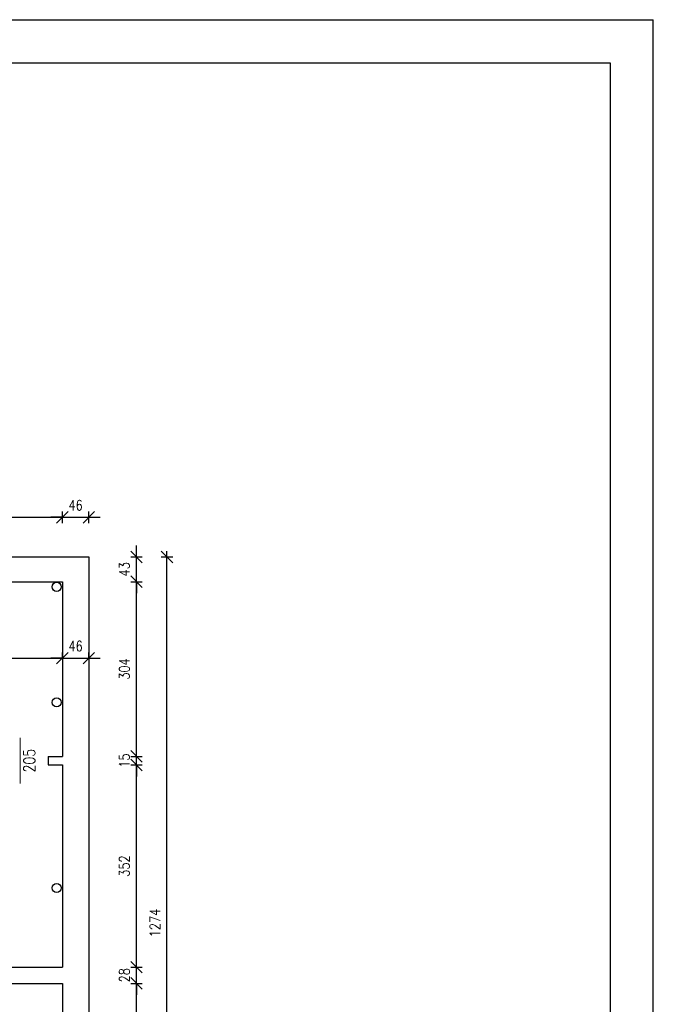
# Model space of a CAD drawing. Header units: centimetres. Extents: x 16800 to 40740, y -5708 to 2993.
# Tile 5 of 34: x 19898 to 21000, y -1714 to 0. Entities that reach past the tile are written whole.
import ezdxf
from ezdxf.enums import TextEntityAlignment as Align

# ---------------------------------------------------------------- set-up
doc = ezdxf.new("R2010")
doc.units = ezdxf.units.CM
doc.header["$MEASUREMENT"] = 0
doc.layers.get('defpoints').update_dxf_attribs({"color": 6})
for name, color, linetype, lineweight in [('linia pomocnicza', 7, 'Continuous', 18), ('linia widokowa', 8, 'Continuous', 25), ('wymiary', 7, 'Continuous', 18)]:
    doc.layers.add(name, color=color, linetype=linetype, lineweight=lineweight)
doc.styles.get("Standard").update_dxf_attribs({"font": 'romanc.shx', "width": 0.8})
doc.dimstyles.new('OLO', dxfattribs={"dimtxt": 18, "dimasz": 20, "dimexe": 10, "dimexo": 10, "dimgap": 12, "dimtad": 1, "dimdec": 1, "dimdsep": 46, "dimtxsty": 'Standard', "dimblk1": 'OBLIQUE', "dimblk2": 'OBLIQUE', "dimsah": 1, "dimcen": 2.5, "dimdle": 10, "dimclrd": 1, "dimclre": 1, "dimclrt": 1, "dimadec": 0, "dimazin": 0, "dimtfac": 1, "dimtdec": 1, "dimtix": 1, "dimtmove": 2, "dimatfit": 3, "dimldrblk": 'OBLIQUE', "dimfxl": 0, "dimtolj": 1, "dimarcsym": 0})

# ---------------------------------------------------------------- blocks, each defined once
blk = doc.blocks.new('_OBLIQUE')
at = {"color": 0, "linetype": 'ByBlock'}
blk.add_line((-0.5, -0.5), (0.5, 0.5), dxfattribs=at)
blk = doc.blocks.new('*D320')
at = {"layer": 'defpoints', "color": 0}
for p in [(19972, -1677), (20101, -1677), (19972, -2166)]:
    blk.add_point(p, dxfattribs=at)
at = {"layer": 'wymiary', "color": 1, "lineweight": -2}
for p, q in [((20091, -1677), (20111, -1677)), ((20101, -2176), (20101, -1667)), ((20091, -2166), (20111, -2166))]:
    blk.add_line(p, q, dxfattribs=at)
at = {"layer": 'wymiary', "color": 1, "lineweight": -2, "xscale": 20, "yscale": 20, "zscale": 20}
for p, rotation in [((20101, -1677), 90), ((20101, -2166), 270)]:
    blk.add_blockref('_OBLIQUE', p, dxfattribs=dict(at, rotation=rotation))
at = {"layer": 'wymiary', "color": 1, "insert": (20080, -1921.5), "char_height": 18, "attachment_point": 5, "rotation": 90}
blk.add_mtext('\\A1;489', dxfattribs=at)
blk = doc.blocks.new('*D321')
at = {"layer": 'defpoints', "color": 0}
for p in [(19972, -1649), (20101, -1649), (19972, -1677)]:
    blk.add_point(p, dxfattribs=at)
at = {"layer": 'wymiary', "color": 1, "lineweight": -2}
for p, q in [((20101, -1649), (20101, -1629)), ((20091, -1649), (20111, -1649)), ((20101, -1677), (20101, -1649)), ((20091, -1677), (20111, -1677)), ((20101, -1677), (20101, -1697))]:
    blk.add_line(p, q, dxfattribs=at)
at = {"layer": 'wymiary', "color": 1, "lineweight": -2, "xscale": 20, "yscale": 20, "zscale": 20}
for p, rotation in [((20101, -1649), 270), ((20101, -1677), 90)]:
    blk.add_blockref('_OBLIQUE', p, dxfattribs=dict(at, rotation=rotation))
at = {"layer": 'wymiary', "color": 1, "insert": (20080, -1663), "char_height": 18, "attachment_point": 5, "rotation": 90}
blk.add_mtext('\\A1;28', dxfattribs=at)
blk = doc.blocks.new('*D322')
at = {"layer": 'defpoints', "color": 0}
for p in [(19972, -1297), (20101, -1297), (19972, -1649)]:
    blk.add_point(p, dxfattribs=at)
at = {"layer": 'wymiary', "color": 1, "lineweight": -2}
for p, q in [((20091, -1297), (20111, -1297)), ((20101, -1659), (20101, -1287)), ((20091, -1649), (20111, -1649))]:
    blk.add_line(p, q, dxfattribs=at)
at = {"layer": 'wymiary', "color": 1, "lineweight": -2, "xscale": 20, "yscale": 20, "zscale": 20}
for p, rotation in [((20101, -1297), 90), ((20101, -1649), 270)]:
    blk.add_blockref('_OBLIQUE', p, dxfattribs=dict(at, rotation=rotation))
at = {"layer": 'wymiary', "color": 1, "insert": (20080, -1473), "char_height": 18, "attachment_point": 5, "rotation": 90}
blk.add_mtext('\\A1;352', dxfattribs=at)
blk = doc.blocks.new('*D323')
at = {"layer": 'defpoints', "color": 0}
for p in [(19972, -1282), (20101, -1282), (19972, -1297)]:
    blk.add_point(p, dxfattribs=at)
at = {"layer": 'wymiary', "color": 1, "lineweight": -2}
for p, q in [((20101, -1282), (20101, -1262)), ((20091, -1282), (20111, -1282)), ((20101, -1297), (20101, -1282)), ((20091, -1297), (20111, -1297)), ((20101, -1297), (20101, -1317))]:
    blk.add_line(p, q, dxfattribs=at)
at = {"layer": 'wymiary', "color": 1, "lineweight": -2, "xscale": 20, "yscale": 20, "zscale": 20}
for p, rotation in [((20101, -1282), 270), ((20101, -1297), 90)]:
    blk.add_blockref('_OBLIQUE', p, dxfattribs=dict(at, rotation=rotation))
at = {"layer": 'wymiary', "color": 1, "insert": (20080, -1289.5), "char_height": 18, "attachment_point": 5, "rotation": 90}
blk.add_mtext('\\A1;15', dxfattribs=at)
blk = doc.blocks.new('*D324')
at = {"layer": 'defpoints', "color": 0}
for p in [(19972, -978), (20101, -978), (19972, -1282)]:
    blk.add_point(p, dxfattribs=at)
at = {"layer": 'wymiary', "color": 1, "lineweight": -2}
for p, q in [((20101, -1292), (20101, -968)), ((20091, -978), (20111, -978)), ((20091, -1282), (20111, -1282))]:
    blk.add_line(p, q, dxfattribs=at)
at = {"layer": 'wymiary', "color": 1, "lineweight": -2, "xscale": 20, "yscale": 20, "zscale": 20}
for p, rotation in [((20101, -978), 90), ((20101, -1282), 270)]:
    blk.add_blockref('_OBLIQUE', p, dxfattribs=dict(at, rotation=rotation))
at = {"layer": 'wymiary', "color": 1, "insert": (20080, -1130), "char_height": 18, "attachment_point": 5, "rotation": 90}
blk.add_mtext('\\A1;304', dxfattribs=at)
blk = doc.blocks.new('*D325')
at = {"layer": 'defpoints', "color": 0}
for p in [(20018, -935), (20101, -935), (19972, -978)]:
    blk.add_point(p, dxfattribs=at)
at = {"layer": 'wymiary', "color": 1, "lineweight": -2}
for p, q in [((20101, -935), (20101, -915)), ((20091, -935), (20111, -935)), ((20101, -978), (20101, -935)), ((20091, -978), (20111, -978)), ((20101, -978), (20101, -998))]:
    blk.add_line(p, q, dxfattribs=at)
at = {"layer": 'wymiary', "color": 1, "lineweight": -2, "xscale": 20, "yscale": 20, "zscale": 20}
for p, rotation in [((20101, -935), 270), ((20101, -978), 90)]:
    blk.add_blockref('_OBLIQUE', p, dxfattribs=dict(at, rotation=rotation))
at = {"layer": 'wymiary', "color": 1, "insert": (20080, -956.5), "char_height": 18, "attachment_point": 5, "rotation": 90}
blk.add_mtext('\\A1;43', dxfattribs=at)
blk = doc.blocks.new('*D326')
at = {"layer": 'defpoints', "color": 0}
for p in [(20018, -935), (20154, -935), (20018, -2209)]:
    blk.add_point(p, dxfattribs=at)
at = {"layer": 'wymiary', "color": 1, "lineweight": -2}
for p, q in [((20154, -2219), (20154, -925)), ((20144, -935), (20164, -935)), ((20144, -2209), (20164, -2209))]:
    blk.add_line(p, q, dxfattribs=at)
at = {"layer": 'wymiary', "color": 1, "lineweight": -2, "xscale": 20, "yscale": 20, "zscale": 20}
for p, rotation in [((20154, -935), 90), ((20154, -2209), 270)]:
    blk.add_blockref('_OBLIQUE', p, dxfattribs=dict(at, rotation=rotation))
at = {"layer": 'wymiary', "color": 1, "insert": (20133, -1572), "char_height": 18, "attachment_point": 5, "rotation": 90}
blk.add_mtext('\\A1;1274', dxfattribs=at)
blk = doc.blocks.new('*D336')
at = {"layer": 'defpoints', "color": 0}
for p in [(19972, -866), (19684, -978), (19972, -978)]:
    blk.add_point(p, dxfattribs=at)
at = {"layer": 'wymiary', "color": 1, "lineweight": -2}
for p, q in [((19684, -876), (19684, -856)), ((19972, -876), (19972, -856)), ((19674, -866), (19982, -866))]:
    blk.add_line(p, q, dxfattribs=at)
at = {"layer": 'wymiary', "color": 1, "lineweight": -2, "xscale": 20, "yscale": 20, "zscale": 20, "rotation": 180}
blk.add_blockref('_OBLIQUE', (19684, -866), dxfattribs=at)
at = {"layer": 'wymiary', "color": 1, "lineweight": -2, "xscale": 20, "yscale": 20, "zscale": 20}
blk.add_blockref('_OBLIQUE', (19972, -866), dxfattribs=at)
at = {"layer": 'wymiary', "color": 1, "insert": (19828, -845), "char_height": 18, "attachment_point": 5}
blk.add_mtext('\\A1;288', dxfattribs=at)
blk = doc.blocks.new('*D337')
at = {"layer": 'defpoints', "color": 0}
for p in [(20018, -866), (20018, -935), (19972, -978)]:
    blk.add_point(p, dxfattribs=at)
at = {"layer": 'wymiary', "color": 1, "lineweight": -2}
for p, q in [((19972, -876), (19972, -856)), ((20018, -876), (20018, -856)), ((19972, -866), (19952, -866)), ((19972, -866), (20018, -866)), ((20018, -866), (20038, -866))]:
    blk.add_line(p, q, dxfattribs=at)
at = {"layer": 'wymiary', "color": 1, "lineweight": -2, "xscale": 20, "yscale": 20, "zscale": 20}
blk.add_blockref('_OBLIQUE', (19972, -866), dxfattribs=at)
at = {"layer": 'wymiary', "color": 1, "lineweight": -2, "xscale": 20, "yscale": 20, "zscale": 20, "rotation": 180}
blk.add_blockref('_OBLIQUE', (20018, -866), dxfattribs=at)
at = {"layer": 'wymiary', "color": 1, "insert": (19995, -845), "char_height": 18, "attachment_point": 5}
blk.add_mtext('\\A1;46', dxfattribs=at)
blk = doc.blocks.new('*D357')
at = {"layer": 'defpoints', "color": 0}
for p in [(19684, -1111), (19972, -1111), (19972, -1111)]:
    blk.add_point(p, dxfattribs=at)
at = {"layer": 'wymiary', "color": 1, "lineweight": -2}
for p, q in [((19674, -1111), (19982, -1111)), ((19684, -1111), (19684, -1101)), ((19972, -1111), (19972, -1101))]:
    blk.add_line(p, q, dxfattribs=at)
at = {"layer": 'wymiary', "color": 1, "lineweight": -2, "xscale": 20, "yscale": 20, "zscale": 20, "rotation": 180}
blk.add_blockref('_OBLIQUE', (19684, -1111), dxfattribs=at)
at = {"layer": 'wymiary', "color": 1, "lineweight": -2, "xscale": 20, "yscale": 20, "zscale": 20}
blk.add_blockref('_OBLIQUE', (19972, -1111), dxfattribs=at)
at = {"layer": 'wymiary', "color": 1, "insert": (19828, -1090), "char_height": 18, "attachment_point": 5}
blk.add_mtext('\\A1;288', dxfattribs=at)
blk = doc.blocks.new('*D358')
at = {"layer": 'defpoints', "color": 0}
for p in [(19972, -1111), (20018, -1111), (20018, -1111)]:
    blk.add_point(p, dxfattribs=at)
at = {"layer": 'wymiary', "color": 1, "lineweight": -2}
for p, q in [((19972, -1111), (19952, -1111)), ((19972, -1111), (19972, -1101)), ((19972, -1111), (20018, -1111)), ((20018, -1111), (20018, -1101)), ((20018, -1111), (20038, -1111))]:
    blk.add_line(p, q, dxfattribs=at)
at = {"layer": 'wymiary', "color": 1, "lineweight": -2, "xscale": 20, "yscale": 20, "zscale": 20}
blk.add_blockref('_OBLIQUE', (19972, -1111), dxfattribs=at)
at = {"layer": 'wymiary', "color": 1, "lineweight": -2, "xscale": 20, "yscale": 20, "zscale": 20, "rotation": 180}
blk.add_blockref('_OBLIQUE', (20018, -1111), dxfattribs=at)
at = {"layer": 'wymiary', "color": 1, "insert": (19995, -1090), "char_height": 18, "attachment_point": 5}
blk.add_mtext('\\A1;46', dxfattribs=at)

msp = doc.modelspace()

# ---------------------------------------------------------------- linework, layer by layer
at = {"layer": 'defpoints'}
for p, q in [((16800, 0), (21000, 0)), ((16800, 0), (21000, 0)), ((21000, -2970), (21000, 0)), ((16875, -75), (20925, -75)), ((20925, -75), (20925, -2895))]:
    msp.add_line(p, q, dxfattribs=at)
at = {"layer": 'linia pomocnicza'}
msp.add_line((19898.5, -1329.5), (19898.5, -1249.5), dxfattribs=at)
at = {"layer": 'linia widokowa'}
for p, q in [((19641, -935), (20018, -935)), ((20018, -935), (20018, -2209)), ((19684, -978), (19972, -978)), ((19972, -978), (19972, -1282)), ((19947, -1282), (19947, -1297)), ((19947, -1282), (19972, -1282)), ((19947, -1297), (19972, -1297)), ((19972, -1297), (19972, -1649)), ((19781, -1649), (19972, -1649)), ((19781, -1677), (19972, -1677)), ((19972, -1677), (19972, -2166))]:
    msp.add_line(p, q, dxfattribs=at)
for centre in [(19962, -987), (19962, -1188), (19962, -1511)]:
    msp.add_circle(centre, 8, dxfattribs=at)

# ---------------------------------------------------------------- texts
at = {"layer": 'linia pomocnicza', "width": 0.8}
msp.add_text('205', height=20, rotation=90, dxfattribs=at).set_placement((19914.381, -1289.5), align=Align.MIDDLE)

# ---------------------------------------------------------------- dimensions: what is measured, and where the dimension line sits
at = {"layer": 'wymiary'}
for base, p1, p2, picture, middle in [((19972, -866), (19684, -978), (19972, -978), '*D336', (19828, -845)), ((20018, -866), (19972, -978), (20018, -935), '*D337', (19995, -845)), ((19972, -1111), (19684, -1111), (19972, -1111), '*D357', (19828, -1090)), ((20018, -1111), (19972, -1111), (20018, -1111), '*D358', (19995, -1090))]:
    dim = msp.add_linear_dim(base=base, p1=p1, p2=p2, dimstyle='OLO', dxfattribs=at)
    dim.commit()
    dim.dimension.update_dxf_attribs({"geometry": picture, "text_midpoint": middle})
for base, p1, p2, picture, middle in [((20101, -935), (19972, -978), (20018, -935), '*D325', (20080, -956.5)), ((20154, -935), (20018, -2209), (20018, -935), '*D326', (20133, -1572)), ((20101, -978), (19972, -1282), (19972, -978), '*D324', (20080, -1130)), ((20101, -1282), (19972, -1297), (19972, -1282), '*D323', (20080, -1289.5)), ((20101, -1297), (19972, -1649), (19972, -1297), '*D322', (20080, -1473)), ((20101, -1649), (19972, -1677), (19972, -1649), '*D321', (20080, -1663)), ((20101, -1677), (19972, -2166), (19972, -1677), '*D320', (20080, -1921.5))]:
    dim = msp.add_linear_dim(base=base, p1=p1, p2=p2, angle=90, dimstyle='OLO', dxfattribs=at)
    dim.commit()
    dim.dimension.update_dxf_attribs({"geometry": picture, "text_midpoint": middle})

doc.saveas('drawing.dxf')
